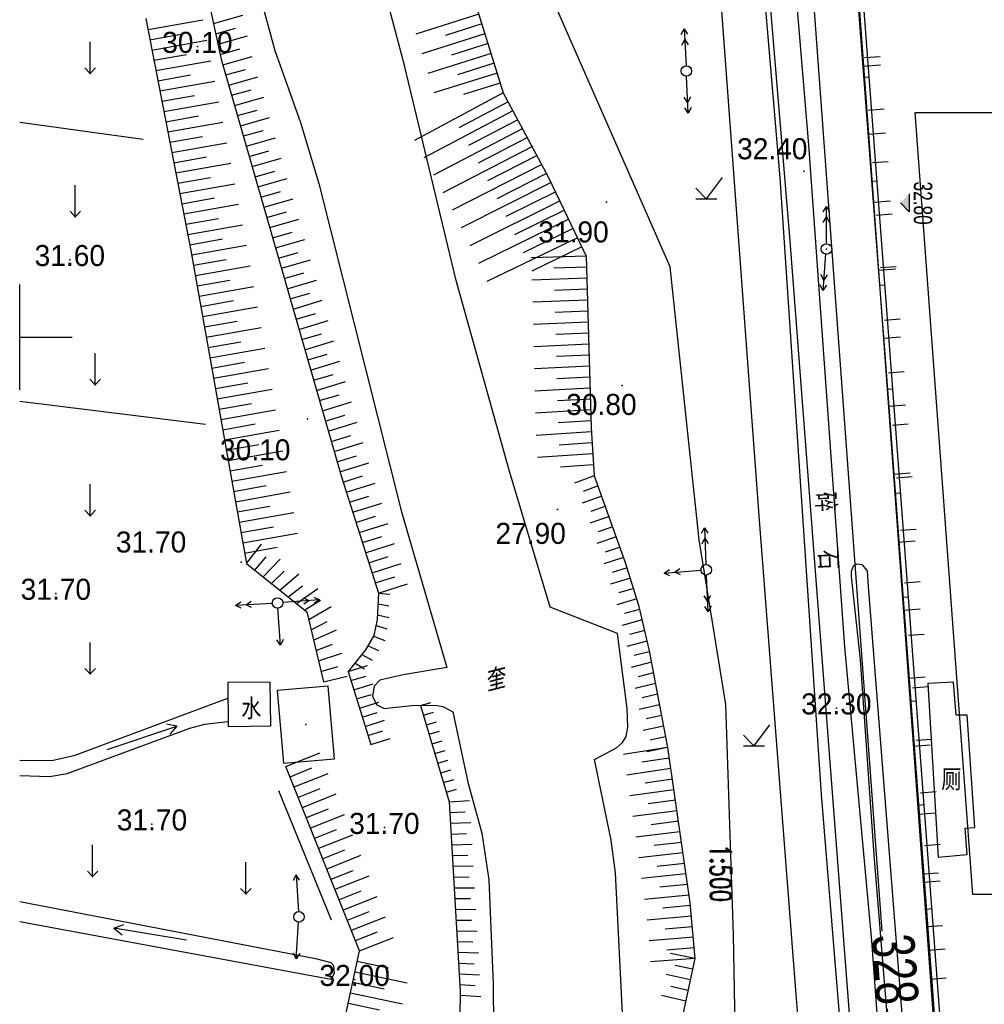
# Model space of a CAD drawing. Header units: millimetres. Extents: x 1371 to 38096, y 232 to 174236.
# Tile 72 of 84: x 19000 to 19092, y 87137 to 87230. Entities that reach past the tile are written whole.
import ezdxf
from ezdxf.enums import TextEntityAlignment as Align

# ---------------------------------------------------------------- set-up
doc = ezdxf.new("R2010")
doc.units = ezdxf.units.MM
doc.header["$LTSCALE"] = 10
for name, color, linetype in [('0提标-尺寸标注-平面 定位图', 3, 'Continuous'), ('dx', 8, 'Continuous'), ('LOCKUP', 7, 'Continuous'), ('厂内中水管', 4, '回用管')]:
    doc.layers.add(name, color=color, linetype=linetype)
doc.styles.add('SMEDI', font='smsim1.shx', dxfattribs={"width": 0.75, "bigfont": 'smfs.shx'})
doc.styles.add('songti', font='txt', dxfattribs={"width": 0.75})
doc.styles.get("Standard").update_dxf_attribs({"font": 'smsim.shx', "bigfont": 'smfs.shx'})
doc.styles.add('tjhzf', font='romand.shx', dxfattribs={"width": 0.8, "height": 2.5, "bigfont": 'tjhzd.shx'})
doc.styles.add('TSSD_Dimension', font='smsim.shx', dxfattribs={"width": 0.7, "bigfont": 'smfs.shx'})
doc.styles.add('宋体', font='smsim1.shx', dxfattribs={"bigfont": 'smfs.shx'})
doc.styles.add('黑体', font='smsim.shx', dxfattribs={"width": 0.75, "bigfont": 'smfs.shx'})
doc.linetypes.add('X19', pattern='A,0,[133,ss.shx,S=0.5,R=0,X=0,Y=0],-10,[133,ss.shx,S=0.5,R=0,X=0,Y=0]', length=10)
doc.linetypes.add('回用管', pattern='A,4,-0.5,["HY",songti,S=0.4,R=0,X=-0.2,Y=-0.2],-0.7', length=5.2)
doc.dimstyles.new('ISO-25', dxfattribs={"dimtxt": 2.5, "dimasz": 2.5, "dimexe": 1.25, "dimexo": 0.625, "dimgap": 0.2, "dimtad": 1, "dimtxsty": 'Standard', "dimcen": 2.5, "dimadec": 0, "dimazin": 0, "dimtfac": 1, "dimtmove": 0, "dimatfit": 3, "dimfxl": 0, "dimarcsym": 0})

# ---------------------------------------------------------------- blocks, each defined once
blk = doc.blocks.new('*U326')
at = {"layer": 'dx', "ltscale": 0.01, "extrusion": (0, 0, -1)}
blk.add_hatch(color=256, dxfattribs=at).paths.add_polyline_path([(-19084.5462050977, 87213.61040171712), (-19084.54620509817, 87211.91334544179), (-19083.69767695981, 87212.76187357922)])
blk = doc.blocks.new('*U325')
at = {"layer": 'dx', "linetype": 'Continuous', "ltscale": 0.5}
for p, q in [((19073.196895, 87209.535944), (19064.578524, 87312.75636)), ((19072.281715, 87215.147111), (19063.962134, 87312.146432)), ((19063.251252, 87280.108106), (19066.940368, 87227.580332)), ((19010.239606, 87267.873628), (19019.154369, 87226.42784)), ((19036.556144, 87225.820729), (19027.825258, 87259.343158)), ((19078.168416, 87257.995711), (19082.991665, 87194.628251)), ((19077.669654, 87257.960443), (19082.49309, 87194.590532)), ((19072.131608, 87251.89075), (19074.972999, 87218.27648)), ((19061.814675, 87206.685882), (19046.395979, 87241.851798)), ((19042.43024, 87234.529104), (19045.952941, 87223.207898)), ((19022.912718, 87232.133381), (19024.255731, 87227.225414)), ((19011.990991, 87230.277905), (19016.275789, 87208.240544)), ((19012.194155, 87229.233004), (19017.400591, 87230.161199)), ((19018.42651, 87229.811743), (19021.213797, 87230.591129)), ((19043.638876, 87230.69926), (19037.640001, 87228.790113)), ((19018.638206, 87228.827541), (19020.513109, 87229.353133)), ((19043.929391, 87229.763229), (19040.452627, 87228.659834)), ((19062.877617, 87228.74656), (19063.149625, 87229.281735)), ((19062.877617, 87228.74656), (19063.149625, 87229.281735)), ((19063.149625, 87229.281735), (19063.476774, 87228.778372)), ((19063.149625, 87229.281735), (19063.335196, 87225.786658)), ((19063.149625, 87229.281735), (19063.47677400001, 87228.778372)), ((19012.383532, 87228.259007), (19015.479004, 87228.810782)), ((19012.57291, 87227.28501), (19017.779397, 87228.212944)), ((19018.849903, 87227.843339), (19021.636466, 87228.626472)), ((19044.219385, 87228.827035), (19038.217511, 87226.927592)), ((19062.930638, 87227.747967), (19063.202645, 87228.283141)), ((19062.930638, 87227.747967), (19063.20264500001, 87228.283141)), ((19063.202645, 87228.283141), (19063.529794, 87227.779779)), ((19063.20264500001, 87228.283141), (19063.529794, 87227.779779)), ((19019.061599, 87226.859137), (19020.935963, 87227.387236)), ((19024.255731, 87227.225414), (19026.699402, 87220.391226)), ((19044.50938, 87227.890842), (19041.030875, 87226.793068)), ((19066.940368, 87227.580332), (19070.27814, 87182.610109)), ((19012.762287, 87226.311013), (19015.857789, 87226.862633)), ((19012.951665, 87225.337016), (19018.158204, 87226.264689)), ((19019.154369, 87226.42784), (19030.571603, 87186.702445)), ((19019.310587, 87225.884293), (19022.088884, 87226.669221)), ((19044.798703, 87226.954441), (19038.793836, 87225.064703)), ((19019.588663, 87224.916748), (19021.458623, 87225.446384)), ((19041.487323, 87205.363475), (19036.556144, 87225.820729)), ((19045.087263, 87226.017805), (19041.607023, 87224.925654)), ((19013.141042, 87224.363019), (19016.236574, 87224.914484)), ((19013.33042, 87223.389022), (19018.53701, 87224.316434)), ((19019.866739, 87223.949204), (19022.64398, 87224.737791)), ((19045.375822, 87225.081168), (19039.367973, 87223.201139)), ((19063.520402, 87221.29051), (19063.381543, 87224.787755)), ((19063.52040199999, 87221.29051), (19063.38154299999, 87224.787755)), ((19080.201581, 87224.696194), (19080.700139, 87224.734142)), ((19080.201581, 87224.696194), (19080.700139, 87224.734142)), ((19020.144815, 87222.981659), (19022.014067, 87223.513759)), ((19045.664382, 87224.144532), (19042.18241, 87223.058005)), ((19013.519797, 87222.415024), (19016.61536, 87222.966334)), ((19020.422891, 87222.014114), (19023.199077, 87222.806361)), ((19045.952941, 87223.207898), (19037.514106, 87218.683986)), ((19045.952941, 87223.207898), (19050.236911, 87215.224834)), ((19063.480728, 87222.289723), (19063.160333, 87222.797411)), ((19063.48072799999, 87222.289723), (19063.160333, 87222.797411)), ((19063.759861, 87222.821216), (19063.480728, 87222.289723)), ((19063.75986099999, 87222.821216), (19063.48072799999, 87222.289723)), ((19013.709175, 87221.441027), (19018.915817, 87222.368179)), ((19020.700967, 87221.04657), (19022.569511, 87221.581134)), ((19046.877751, 87221.508728), (19038.415022, 87217.028559)), ((19046.415346, 87222.358313), (19041.748671, 87219.872204)), ((19063.520402, 87221.29051), (19063.200007, 87221.798199)), ((19063.52040199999, 87221.29051), (19063.200007, 87221.798199)), ((19063.799535, 87221.822003), (19063.520402, 87221.29051)), ((19063.79953499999, 87221.822003), (19063.52040199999, 87221.29051)), ((19013.898552, 87220.46703), (19016.994145, 87221.018185)), ((19020.979043, 87220.079025), (19023.754175, 87220.874932)), ((19047.340156, 87220.659143), (19042.66031, 87218.197203)), ((19000, 87220.423546), (19011.747448, 87218.819317)), ((19014.08793, 87219.493033), (19019.294624, 87220.419924)), ((19021.257119, 87219.11148), (19023.124955, 87219.648509)), ((19026.699402, 87220.391226), (19028.441147, 87214.609662)), ((19047.801331, 87219.808891), (19039.314745, 87215.372486)), ((19014.277307, 87218.519036), (19017.37293, 87219.070035)), ((19021.535196, 87218.143936), (19024.309276, 87218.943503)), ((19048.260817, 87218.957724), (19043.567876, 87216.519993)), ((19014.466685, 87217.545039), (19019.67343, 87218.471669)), ((19048.720303, 87218.106556), (19040.209956, 87213.713967)), ((19074.972999, 87218.27648), (19078.374545, 87170.548522)), ((19014.656062, 87216.571042), (19017.751715, 87217.121886)), ((19021.813272, 87217.176391), (19023.680399, 87217.715883)), ((19022.091348, 87216.208846), (19024.864378, 87217.012075)), ((19049.175281, 87217.252976), (19044.469365, 87214.839519)), ((19014.84544, 87215.597044), (19020.052237, 87216.523414)), ((19049.628844, 87216.398638), (19041.095101, 87212.050062)), ((19015.034817, 87214.623047), (19018.130501, 87215.173737)), ((19022.369424, 87215.241302), (19024.235843, 87215.783258)), ((19022.6475, 87214.273757), (19025.419481, 87215.080647)), ((19050.073496, 87215.539638), (19045.354886, 87213.150603)), ((19050.236911, 87215.224834), (19053.837081, 87207.69038)), ((19076.208425, 87156.513239), (19072.281715, 87215.147111)), ((19015.224195, 87213.64905), (19020.431043, 87214.575159)), ((19028.441147, 87214.609662), (19036.286108, 87183.373723)), ((19050.511173, 87214.677079), (19041.955028, 87210.37303)), ((19080.953742, 87214.814366), (19081.452299, 87214.852314)), ((19080.95374200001, 87214.814366), (19081.45229899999, 87214.852314)), ((19015.413573, 87212.675053), (19018.509286, 87213.225587)), ((19022.925576, 87213.306212), (19024.791287, 87213.850633)), ((19023.203652, 87212.338667), (19025.974587, 87213.14922)), ((19050.941229, 87213.810678), (19046.21045, 87211.44633)), ((19015.60295, 87211.701056), (19020.80985, 87212.626904)), ((19051.36171, 87212.939582), (19042.783858, 87208.680402)), ((19015.792328, 87210.727059), (19018.888071, 87211.277438)), ((19023.481728, 87211.371123), (19025.346731, 87211.918008)), ((19023.759805, 87210.403578), (19026.529694, 87211.217793)), ((19052.193288, 87211.192904), (19043.594152, 87206.978796)), ((19051.779607, 87212.06725), (19047.036943, 87209.727727)), ((19015.981705, 87209.753062), (19021.188656, 87210.678649)), ((19052.606751, 87210.318455), (19047.852326, 87208.003817)), ((19016.171083, 87208.779065), (19019.266856, 87209.329289)), ((19024.037881, 87209.436033), (19025.902175, 87209.985383)), ((19053.016862, 87209.442429), (19044.396575, 87205.273454)), ((19081.107638, 87106.224356), (19073.196895, 87209.535944)), ((19016.353077, 87207.803697), (19021.559274, 87208.728874)), ((19024.315957, 87208.468489), (19027.084802, 87209.286366)), ((19053.426972, 87208.566402), (19048.660864, 87206.276685)), ((19016.275789, 87208.240544), (19021.539013, 87178.491832)), ((19024.594033, 87207.500944), (19026.457619, 87208.052758)), ((19053.837081, 87207.69038), (19048.612857, 87207.519094)), ((19053.837081, 87207.69038), (19054.298421, 87191.403741)), ((19016.525942, 87206.826634), (19019.621341, 87207.376628)), ((19016.698807, 87205.849571), (19021.905049, 87206.774487)), ((19024.872109, 87206.533399), (19027.639913, 87207.354941)), ((19053.872593, 87206.646148), (19050.760948, 87206.538365)), ((19064.56045, 87180.712137), (19061.814675, 87206.685882)), ((19025.150185, 87205.565855), (19027.013063, 87206.120133)), ((19053.907802, 87205.601905), (19048.684223, 87205.411296)), ((19000, 87195), (19000, 87205)), ((19016.871671, 87204.872508), (19019.967098, 87205.422346)), ((19017.044536, 87203.895445), (19022.250825, 87204.820099)), ((19025.428261, 87204.59831), (19028.195025, 87205.423515)), ((19046.529472, 87187.362419), (19041.487323, 87205.363475)), ((19081.705902, 87204.932539), (19082.20446, 87204.970487)), ((19081.705902, 87204.932539), (19082.20446, 87204.970487)), ((19025.706337, 87203.630765), (19027.568508, 87204.187508)), ((19053.942425, 87204.557643), (19050.831134, 87204.43835)), ((19017.217401, 87202.918382), (19020.312855, 87203.468065)), ((19017.390265, 87201.941319), (19022.596601, 87202.865711)), ((19025.984414, 87202.663221), (19028.750138, 87203.492091)), ((19053.975927, 87203.513344), (19048.752819, 87203.303407)), ((19026.26249, 87201.695676), (19028.123952, 87202.254882)), ((19054.007875, 87202.468997), (19050.896833, 87202.33819)), ((19017.56313, 87200.964256), (19020.658612, 87201.513783)), ((19017.735995, 87199.987193), (19022.942376, 87200.911324)), ((19026.540566, 87200.728131), (19029.305254, 87201.560667)), ((19054.03792, 87201.424593), (19048.814978, 87201.195318)), ((19000, 87200), (19005, 87200)), ((19026.818642, 87199.760587), (19028.679396, 87200.322257)), ((19054.065647, 87200.380125), (19050.954783, 87200.237803)), ((19017.908859, 87199.01013), (19021.004369, 87199.559501)), ((19027.096718, 87198.793042), (19029.860371, 87199.629243)), ((19054.091947, 87199.335621), (19048.869166, 87199.087006)), ((19018.081724, 87198.033067), (19023.288152, 87198.956936)), ((19027.374794, 87197.825497), (19029.23484, 87198.389632)), ((19054.117777, 87198.291104), (19051.007017, 87198.137265)), ((19018.254589, 87197.056004), (19021.350126, 87197.60522)), ((19027.65287, 87196.857953), (19030.415489, 87197.69782)), ((19054.142866, 87197.246569), (19048.920238, 87196.978615)), ((19018.427453, 87196.078941), (19023.633927, 87197.002548)), ((19027.930947, 87195.890408), (19029.790284, 87196.457007)), ((19018.600318, 87195.101878), (19021.695882, 87195.650938)), ((19028.209023, 87194.922863), (19030.97061, 87195.766397)), ((19054.167995, 87196.202035), (19051.057467, 87196.036682)), ((19018.773183, 87194.124815), (19023.979703, 87195.048161)), ((19028.487099, 87193.955318), (19030.345728, 87194.524382)), ((19054.193571, 87195.157513), (19048.971234, 87194.870222)), ((19082.458063, 87195.050711), (19082.956621, 87195.088659)), ((19082.45806299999, 87195.050711), (19082.956621, 87195.088659)), ((19082.49309, 87194.590532), (19089.146193, 87106.108108)), ((19082.991665, 87194.628251), (19089.644818, 87106.14517)), ((19000, 87193.922705), (19017.643517, 87191.709231)), ((19018.946047, 87193.147752), (19022.041639, 87193.696657)), ((19028.765175, 87192.987774), (19031.525731, 87193.834975)), ((19054.219147, 87194.11299), (19051.10897, 87193.936126)), ((19019.118912, 87192.170689), (19024.325479, 87193.093773)), ((19029.043251, 87192.020229), (19030.901172, 87192.591757)), ((19054.247595, 87193.068541), (19049.025913, 87192.761923)), ((19019.291777, 87191.193626), (19022.387396, 87191.742375)), ((19029.321327, 87191.052684), (19032.080855, 87191.903554)), ((19054.278542, 87192.024168), (19051.169067, 87191.835804)), ((19019.464641, 87190.216563), (19024.671254, 87191.139386)), ((19029.599403, 87190.08514), (19031.456616, 87190.659132)), ((19054.315899, 87190.98001), (19049.096535, 87190.654131)), ((19054.298421, 87191.403741), (19054.591945, 87186.810179)), ((19019.637506, 87189.2395), (19022.733153, 87189.788094)), ((19029.877479, 87189.117595), (19032.63598, 87189.972133)), ((19054.365572, 87189.936369), (19051.257625, 87189.736544)), ((19019.810371, 87188.262437), (19025.01703, 87189.184998)), ((19054.429575, 87188.893508), (19049.213204, 87188.548432)), ((19019.983235, 87187.285374), (19023.07891, 87187.833812)), ((19030.155556, 87188.15005), (19032.01206, 87188.726507)), ((19030.433632, 87187.182506), (19033.191107, 87188.040713)), ((19054.507307, 87187.851572), (19051.400952, 87187.64031)), ((19020.1561, 87186.308311), (19025.362806, 87187.23061)), ((19050.416448, 87174.333168), (19046.529472, 87187.362419)), ((19030.571603, 87186.702445), (19034.100673, 87175.67216)), ((19030.726166, 87186.219351), (19032.581539, 87186.798143)), ((19031.032938, 87185.260518), (19033.788472, 87186.122114)), ((19054.591945, 87186.810179), (19052.738385, 87186.119637)), ((19054.591945, 87186.810179), (19057.523336, 87178.672227)), ((19020.328965, 87185.331248), (19023.424667, 87185.879531)), ((19020.501829, 87184.354185), (19025.708581, 87185.276223)), ((19054.96186, 87185.847181), (19053.563216, 87185.335933)), ((19083.201565, 87185.168228), (19083.700157, 87185.205717)), ((19083.20156499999, 87185.168228), (19083.700157, 87185.205717)), ((19031.339711, 87184.301686), (19033.194303, 87184.88292)), ((19031.646483, 87183.342853), (19034.400848, 87184.208074)), ((19055.328794, 87184.883047), (19053.466288, 87184.215255)), ((19020.674694, 87183.377122), (19023.770424, 87183.925249)), ((19020.847559, 87182.400059), (19026.054357, 87183.321835)), ((19036.286108, 87183.373723), (19040.595867, 87168.591004)), ((19055.689711, 87183.916653), (19054.284622, 87183.422637)), ((19031.953256, 87182.384021), (19033.807066, 87182.967697)), ((19032.260028, 87181.425188), (19035.013227, 87182.294035)), ((19056.039739, 87182.94627), (19054.1689, 87182.301456)), ((19070.27814, 87182.610109), (19073.791858, 87137.111046)), ((19021.020423, 87181.422996), (19024.116181, 87181.970968)), ((19021.193288, 87180.445933), (19026.400132, 87181.367447)), ((19056.379674, 87181.972289), (19054.968556, 87181.495655)), ((19064.806021, 87181.34964), (19065.085154, 87181.881133)), ((19064.80602099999, 87181.34964), (19065.085154, 87181.881133)), ((19065.085154, 87181.881133), (19065.405548, 87181.373444)), ((19065.085154, 87181.881133), (19065.224012, 87178.383888)), ((19065.085154, 87181.881133), (19065.40554800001, 87181.373444)), ((19065.085154, 87181.881133), (19065.224012, 87178.383888)), ((19032.5668, 87180.466356), (19034.41983, 87181.052474)), ((19032.873573, 87179.507523), (19035.625607, 87180.379996)), ((19056.717423, 87180.997543), (19054.838618, 87180.375839)), ((19067.095012, 87165.077953), (19064.56045, 87180.712137)), ((19064.845694, 87180.350427), (19065.124828, 87180.88192)), ((19064.845694, 87180.350427), (19065.124828, 87180.88192)), ((19065.124828, 87180.88192), (19065.445222, 87180.374232)), ((19065.124828, 87180.88192), (19065.44522200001, 87180.374232)), ((19021.366153, 87179.46887), (19024.461937, 87180.016686)), ((19021.539013, 87178.491832), (19022.990497, 87180.308738)), ((19057.055225, 87180.022816), (19055.638202, 87179.563608)), ((19021.539013, 87178.491832), (19027.292662, 87173.895375)), ((19022.3318, 87177.858493), (19023.433777, 87179.106343)), ((19023.124587, 87177.225153), (19024.758918, 87178.902185)), ((19033.180345, 87178.548691), (19035.032593, 87179.137251)), ((19033.487118, 87177.589858), (19036.237989, 87178.465958)), ((19057.393058, 87179.0481), (19055.506368, 87178.449538)), ((19057.523336, 87178.672227), (19058.808345, 87174.516711)), ((19079.232599, 87178.255066), (19079.581157, 87178.442661)), ((19079.581157, 87178.442661), (19080.031426, 87178.385342)), ((19023.917375, 87176.591814), (19025.147659, 87177.737161)), ((19057.72659, 87178.071911), (19056.30369, 87177.630137)), ((19061.255866, 87177.57446), (19061.751067, 87177.913836)), ((19061.255866, 87177.57446), (19064.745351, 87177.845554)), ((19061.255866, 87177.57446), (19064.745351, 87177.845554)), ((19061.79754, 87177.315638), (19061.255866, 87177.57446)), ((19062.252862, 87177.651916), (19062.748063, 87177.991291)), ((19062.794536, 87177.393094), (19062.252862, 87177.651916)), ((19079.038419, 87177.759791), (19079.232599, 87178.255066)), ((19079.053978, 87177.230374), (19079.038419, 87177.759791)), ((19080.031426, 87178.385342), (19080.545244, 87177.785586)), ((19080.545244, 87177.785586), (19080.647422, 87176.28594)), ((19024.710162, 87175.958475), (19026.535305, 87177.501137)), ((19033.79389, 87176.631026), (19035.645356, 87177.222028)), ((19058.050617, 87177.092574), (19056.155195, 87176.516887)), ((19065.423714, 87173.888328), (19065.266332, 87177.384788)), ((19065.423714, 87173.888328), (19065.266332, 87177.384788)), ((19079.907048, 87169.322523), (19079.053978, 87177.230374)), ((19025.502949, 87175.325135), (19026.861542, 87176.36798)), ((19026.295736, 87174.691796), (19028.320828, 87176.103197)), ((19034.100673, 87175.67216), (19033.972248, 87173.153991)), ((19034.100662, 87175.672193), (19036.850372, 87176.551921)), ((19034.100673, 87175.67216), (19035.171844, 87175.554765)), ((19058.357479, 87176.107701), (19056.928021, 87175.683153)), ((19080.647422, 87176.28594), (19085.501774, 87114.537154)), ((19028.492996, 87175.029148), (19025.003511, 87174.758053)), ((19026.954326, 87175.210514), (19027.496, 87174.951692)), ((19027.496, 87174.951692), (19027.000799, 87174.612317)), ((19027.088523, 87174.058457), (19028.575425, 87174.998799)), ((19027.951322, 87175.28797), (19028.492996, 87175.029148)), ((19028.492996, 87175.029148), (19027.997795, 87174.689772)), ((19058.642622, 87175.11629), (19056.738867, 87174.563633)), ((19065.378748, 87174.887316), (19065.055669, 87175.393301)), ((19065.378748, 87174.887316), (19065.055669, 87175.393301)), ((19065.655062, 87175.42028), (19065.378748, 87174.887316)), ((19065.655062, 87175.42028), (19065.378748, 87174.887316)), ((19083.944643, 87175.285713), (19084.443236, 87175.323203)), ((19083.94464299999, 87175.285713), (19084.443236, 87175.323203)), ((19024.777159, 87170.728594), (19024.539031, 87174.220484)), ((19027.292662, 87173.895375), (19028.859673, 87167.235574)), ((19027.465226, 87173.161978), (19029.608401, 87174.38666)), ((19034.062139, 87174.635592), (19035.092103, 87174.454378)), ((19056.812584, 87171.823292), (19050.416448, 87174.333168)), ((19058.910016, 87174.119968), (19057.475012, 87173.712974)), ((19058.808345, 87174.516711), (19059.815973, 87170.172291)), ((19065.423714, 87173.888328), (19065.100635, 87174.394312)), ((19065.423714, 87173.888328), (19065.10063500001, 87174.394312)), ((19065.700028, 87174.421292), (19065.423714, 87173.888328)), ((19065.700028, 87174.421292), (19065.423714, 87173.888328)), ((19027.697634, 87172.174245), (19029.222149, 87172.954727)), ((19033.972248, 87173.153991), (19033.65885, 87171.640762)), ((19034.001934, 87173.600253), (19035.082235, 87173.337887)), ((19059.161854, 87173.119663), (19057.24954, 87172.590036)), ((19027.930041, 87171.186511), (19030.106107, 87172.174282)), ((19033.886721, 87172.570184), (19034.905493, 87172.253339)), ((19059.401591, 87172.116304), (19057.961389, 87171.726972)), ((19024.777159, 87170.728594), (19024.442475, 87171.226978)), ((19025.041085, 87171.2678), (19024.777159, 87170.728594)), ((19033.65885, 87171.640762), (19032.862152, 87170.272993)), ((19033.625399, 87171.569969), (19034.697264, 87171.160747)), ((19057.735079, 87164.704113), (19056.812584, 87171.823292)), ((19059.616639, 87171.107429), (19057.697549, 87170.601349)), ((19028.162449, 87170.198778), (19029.724578, 87170.819401)), ((19032.862152, 87170.272993), (19031.210394, 87168.212924)), ((19033.123316, 87170.664978), (19034.094035, 87170.222267)), ((19059.826752, 87170.097451), (19058.381834, 87169.725916)), ((19059.815973, 87170.172291), (19061.554215, 87160.97532)), ((19078.374545, 87170.548522), (19080.944403, 87142.620917)), ((19028.394857, 87169.211045), (19030.610537, 87169.968826)), ((19032.51516, 87169.82549), (19033.495445, 87169.301156)), ((19060.031188, 87169.086337), (19058.106943, 87168.604193)), ((19081.191384, 87150.795721), (19079.907048, 87169.322523)), ((19028.627264, 87168.223312), (19030.227008, 87168.684075)), ((19031.210394, 87168.212924), (19033.069488, 87168.788982)), ((19031.210394, 87168.212924), (19033.365036, 87161.259308)), ((19031.869763, 87169.013668), (19032.758437, 87168.462377)), ((19040.595867, 87168.591004), (19036.453766, 87167.909985)), ((19023.809029, 87167.208041), (19019.773702, 87167.161119)), ((19023.857519, 87163.037923), (19023.809029, 87167.208041)), ((19028.859672, 87167.235578), (19031.123355, 87167.768208)), ((19031.479724, 87167.343722), (19032.886869, 87167.779739)), ((19034.222011, 87167.375862), (19033.68475, 87166.812254)), ((19036.453766, 87167.909985), (19034.222011, 87167.375862)), ((19060.225946, 87168.073286), (19058.777106, 87167.719728)), ((19088.73007, 87167.213055), (19086.303339, 87167.08393)), ((19088.992419, 87164.064864), (19088.73007, 87167.213055)), ((19019.773702, 87167.161119), (19019.822192, 87162.991001)), ((19029.325921, 87166.831621), (19024.460826, 87166.406891)), ((19024.460826, 87166.406891), (19025.063699, 87159.501257)), ((19029.928794, 87159.925987), (19029.325921, 87166.831621)), ((19031.749054, 87166.47452), (19033.608149, 87167.050578)), ((19033.68475, 87166.812254), (19033.534854, 87165.825081)), ((19060.420705, 87167.060235), (19058.492534, 87166.602277)), ((19086.303339, 87167.08393), (19087.287149, 87150.557303)), ((19005.26196, 87160.24922), (19019.770619, 87165.676316)), ((19032.018385, 87165.605318), (19033.42553, 87166.041335)), ((19033.534854, 87165.825081), (19033.951391, 87165.030418)), ((19060.615463, 87166.047184), (19059.163199, 87165.711703)), ((19084.687722, 87165.403198), (19085.186314, 87165.440688)), ((19084.687722, 87165.403198), (19085.186314, 87165.440688)), ((19032.287715, 87164.736116), (19034.146809, 87165.312174)), ((19033.951391, 87165.030418), (19034.637812, 87164.7063)), ((19034.637812, 87164.7063), (19037.245207, 87164.977977)), ((19037.245207, 87164.977977), (19039.527168, 87165.010052)), ((19038.105102, 87164.991021), (19039.068427, 87165.277157)), ((19038.105102, 87164.991021), (19040.827858, 87155.824406)), ((19039.527168, 87165.010052), (19040.203318, 87164.870986)), ((19040.203318, 87164.870986), (19041.158772, 87164.374866)), ((19057.797546, 87162.920465), (19057.735079, 87164.704113)), ((19060.804179, 87165.032995), (19058.871885, 87164.599161)), ((19067.834259, 87143.21738), (19067.095012, 87165.077953)), ((19032.557045, 87163.866914), (19033.96419, 87164.302931)), ((19032.826375, 87162.997712), (19034.68547, 87163.57377)), ((19038.377378, 87164.074359), (19039.338344, 87164.359795)), ((19041.158772, 87164.374866), (19042.575462, 87157.697507)), ((19060.991688, 87164.018577), (19059.536074, 87163.701185)), ((19090.041816, 87164.064864), (19088.992419, 87164.064864)), ((19090.763276, 87153.377558), (19090.041816, 87164.064864)), ((19004.510608, 87158.526214), (19016.180744, 87162.836913)), ((19008.300729, 87160.803001), (19014.941512, 87163.016595)), ((19014.941512, 87163.016595), (19013.958044, 87163.215819)), ((19014.941512, 87163.016595), (19014.274272, 87162.267135)), ((19016.180744, 87162.836913), (19017.581037, 87163.200303)), ((19017.581037, 87163.200303), (19019.770619, 87163.45009)), ((19019.822192, 87162.991001), (19023.857519, 87163.037923)), ((19033.095706, 87162.12851), (19034.502851, 87162.564527)), ((19038.649653, 87163.157698), (19039.612979, 87163.443834)), ((19057.622221, 87162.02585), (19057.797546, 87162.920465)), ((19061.179197, 87163.004159), (19059.243085, 87162.594497)), ((19033.365036, 87161.259308), (19035.22413, 87161.835366)), ((19038.921929, 87162.241036), (19039.882895, 87162.526471)), ((19039.194205, 87161.324374), (19040.15753, 87161.610511)), ((19057.278702, 87161.46766), (19057.622221, 87162.02585)), ((19061.366705, 87161.989742), (19059.907868, 87161.690464)), ((19039.46648, 87160.407713), (19040.427446, 87160.693148)), ((19054.626563, 87159.839829), (19056.70949, 87160.947507)), ((19056.70949, 87160.947507), (19057.278702, 87161.46766)), ((19061.554215, 87160.97532), (19057.380679, 87160.321286)), ((19061.554214, 87160.975324), (19059.614138, 87160.589791)), ((19061.554215, 87160.97532), (19063.677684, 87146.236849)), ((19000, 87159.798693), (19003.060761, 87159.741918)), ((19003.060761, 87159.741918), (19005.26196, 87160.24922)), ((19025.063699, 87159.501257), (19029.928794, 87159.925987)), ((19025.308145, 87159.182472), (19028.524278, 87160.473897)), ((19039.738756, 87159.491051), (19040.702081, 87159.777187)), ((19056.214899, 87152.180905), (19054.626563, 87159.839829)), ((19061.715852, 87159.977329), (19059.133386, 87159.583529)), ((19032.295845, 87141.665139), (19025.308145, 87159.182473)), ((19025.699165, 87158.210408), (19027.771531, 87159.041666)), ((19040.011031, 87158.57439), (19040.971997, 87158.859825)), ((19061.875561, 87158.979028), (19057.696447, 87158.359369)), ((19000, 87158.340238), (19002.843394, 87158.218755)), ((19002.843394, 87158.218755), (19004.510608, 87158.526214)), ((19026.090185, 87157.238343), (19029.307279, 87158.527385)), ((19040.283307, 87157.657728), (19041.246633, 87157.943864)), ((19062.031723, 87157.980169), (19059.445965, 87157.607649)), ((19026.481204, 87156.266279), (19028.554189, 87157.096001)), ((19040.555583, 87156.741066), (19041.516549, 87157.026502)), ((19042.575462, 87157.697507), (19043.922563, 87152.835497)), ((19062.182535, 87156.980488), (19057.998343, 87156.39528)), ((19026.872224, 87155.294215), (19030.090279, 87156.580873)), ((19062.328438, 87155.980077), (19059.739673, 87155.62888)), ((19082.898365, 87074.817257), (19076.208425, 87156.513239)), ((19027.263173, 87154.322122), (19029.336776, 87155.150308)), ((19040.827858, 87155.824406), (19042.734001, 87155.93993)), ((19040.827858, 87155.824406), (19041.872494, 87137.806819)), ((19085.4308, 87155.520683), (19085.929393, 87155.558173)), ((19085.4308, 87155.520683), (19085.92939299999, 87155.558173)), ((19027.653881, 87153.349933), (19030.872896, 87154.634206)), ((19040.891112, 87154.803271), (19042.34389, 87154.881294)), ((19062.471074, 87154.979194), (19058.282055, 87154.428475)), ((19028.044589, 87152.377743), (19030.11881, 87153.204393)), ((19040.954304, 87153.782133), (19042.862169, 87153.871442)), ((19062.612151, 87153.97809), (19060.020412, 87153.64822)), ((19089.845054, 87153.31197), (19090.763276, 87153.377558)), ((19090.041816, 87150.819652), (19089.845054, 87153.31197)), ((19028.435297, 87151.405554), (19031.655274, 87152.687443)), ((19041.016775, 87152.76095), (19042.470773, 87152.818996)), ((19043.922563, 87152.835497), (19044.596963, 87148.423553)), ((19062.752307, 87152.976856), (19058.558256, 87152.460598)), ((19041.078557, 87151.739725), (19042.98822, 87151.802817)), ((19056.626151, 87149.083443), (19056.214899, 87152.180905)), ((19062.891794, 87151.975529), (19060.297005, 87151.666974)), ((19028.825429, 87150.433133), (19030.900266, 87151.258245)), ((19029.215427, 87149.460659), (19032.436359, 87150.740162)), ((19041.139319, 87150.718439), (19042.594398, 87150.756502)), ((19063.03105, 87150.97417), (19058.831874, 87150.492363)), ((19083.69275, 87120.487933), (19081.191384, 87150.795721)), ((19087.287149, 87150.557303), (19090.041816, 87150.819652)), ((19041.198803, 87149.697078), (19043.110256, 87149.73394)), ((19063.169828, 87149.972744), (19060.572013, 87149.685509)), ((19026.266723, 87148.885701), (19026.002797, 87148.346495)), ((19026.601407, 87148.387317), (19026.266723, 87148.885701)), ((19026.266723, 87148.885701), (19026.504851, 87145.393811)), ((19029.604551, 87148.487834), (19031.679999, 87149.311407)), ((19029.992655, 87147.514602), (19033.214524, 87148.791713)), ((19041.257666, 87148.675681), (19042.713925, 87148.693765)), ((19057.445961, 87132.351017), (19056.626151, 87149.083443)), ((19063.307988, 87148.971233), (19059.103711, 87148.523886)), ((19041.316466, 87147.65428), (19043.230423, 87147.664924)), ((19044.596963, 87148.423553), (19045.002939, 87138.491747)), ((19063.445641, 87147.969652), (19060.844971, 87147.70376)), ((19030.379062, 87146.540696), (19032.455114, 87147.362727)), ((19030.763724, 87145.566098), (19033.986532, 87146.840815)), ((19041.375245, 87146.632878), (19042.83296, 87146.631)), ((19063.580236, 87146.967656), (19059.371253, 87146.554827)), ((19000, 87146.341065), (19028.109505, 87140.942083)), ((19063.711494, 87145.965224), (19061.108391, 87145.720729)), ((19063.677684, 87146.236849), (19064.153649, 87140.931236)), ((19031.147478, 87144.591143), (19033.224135, 87145.411633)), ((19031.530766, 87143.616004), (19034.754508, 87144.888327)), ((19041.433999, 87145.611474), (19043.351008, 87145.59589)), ((19063.835196, 87144.961842), (19059.623841, 87144.583809)), ((19086.173879, 87145.638168), (19086.672471, 87145.675658)), ((19086.17387900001, 87145.638168), (19086.67247099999, 87145.675658)), ((19029.562065, 87138.941815), (19000, 87144.434766)), ((19008.949752, 87143.813636), (19009.890115, 87144.163806)), ((19015.85451, 87142.662843), (19008.949752, 87143.813636)), ((19008.949752, 87143.813636), (19009.725716, 87143.177412)), ((19026.282082, 87140.903221), (19026.506771, 87144.396001)), ((19041.492742, 87144.59007), (19042.952022, 87144.568236)), ((19063.942552, 87143.956589), (19061.33844, 87143.73365)), ((19031.913305, 87142.640572), (19033.990567, 87143.45952)), ((19032.295845, 87141.665139), (19035.520526, 87142.935069)), ((19041.551473, 87143.568665), (19043.471879, 87143.526826)), ((19064.029717, 87142.949388), (19059.817594, 87142.606266)), ((19068.15108, 87126.424822), (19067.834259, 87143.21738)), ((19041.610204, 87142.54726), (19043.071064, 87142.505471)), ((19064.097132, 87141.940654), (19061.49255, 87141.739278)), ((19080.944403, 87142.620917), (19083.157758, 87112.955848)), ((19023.003443, 87098.293571), (19032.295845, 87141.665139)), ((19026.282082, 87140.903221), (19026.016083, 87141.441407)), ((19026.614846, 87141.402889), (19026.282082, 87140.903221)), ((19041.668343, 87141.525821), (19043.592141, 87141.457679)), ((19064.153649, 87140.931236), (19061.846784, 87141.425137)), ((19028.109505, 87140.942083), (19029.562065, 87140.555022)), ((19029.562065, 87140.555022), (19029.829252, 87140.256395)), ((19029.829252, 87140.256395), (19029.884707, 87139.506437)), ((19032.084687, 87140.67006), (19035.045353, 87140.041171)), ((19041.726415, 87140.504379), (19043.18876, 87140.442629)), ((19064.153649, 87140.931239), (19059.940441, 87140.622953)), ((19063.942928, 87139.918125), (19062.301986, 87140.276583)), ((19064.153649, 87140.931236), (19062.697207, 87134.103738)), ((19029.884707, 87139.506437), (19029.562065, 87138.941815)), ((19031.873529, 87139.674978), (19036.81688, 87138.625902)), ((19041.783341, 87139.482873), (19043.709895, 87139.388364)), ((19063.732207, 87138.905015), (19061.429213, 87139.418122)), ((19031.66237, 87138.679895), (19034.62327, 87138.052113)), ((19041.838495, 87138.461269), (19043.301701, 87138.379523)), ((19045.002939, 87138.491747), (19045.109238, 87124.247002)), ((19063.520504, 87137.89211), (19061.882403, 87138.264224)), ((19031.451211, 87137.684813), (19036.394953, 87136.637585)), ((19041.872494, 87137.806819), (19041.825494, 87135.398079)), ((19041.88849, 87137.439405), (19043.815459, 87137.318453)), ((19063.306619, 87136.879662), (19061.00752, 87137.411975)), ((19031.240053, 87136.68973), (19034.201187, 87136.063054)), ((19073.791858, 87137.111046), (19076.778286, 87103.737013))]:
    blk.add_line(p, q, dxfattribs=at)
at = {"layer": 'dx', "ltscale": 0.5}
for p, q in [((19074.46399145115, 87303.92148626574), (19098.47333945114, 86976.38896526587)), ((19080.29185735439, 87226.56866558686), (19081.7875243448, 87226.68259650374)), ((19080.6721290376, 87221.57651929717), (19082.16779602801, 87221.69045021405)), ((19081.05240072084, 87216.58437300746), (19082.54806771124, 87216.69830392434)), ((19081.43267240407, 87211.59222671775), (19082.92833939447, 87211.70615763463)), ((19081.81294408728, 87206.60008042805), (19083.30861107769, 87206.71401134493)), ((19082.19321577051, 87201.60793413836), (19083.68888276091, 87201.72186505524)), ((19082.57348745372, 87196.61578784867), (19084.06915444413, 87196.72971876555)), ((19082.95375913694, 87191.62364155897), (19084.44942612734, 87191.73757247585)), ((19083.33403082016, 87186.63149526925), (19084.82969781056, 87186.74542618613)), ((19083.71430250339, 87181.63934897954), (19085.20996949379, 87181.75327989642)), ((19084.09457418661, 87176.64720268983), (19085.59024117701, 87176.7611336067)), ((19084.47484586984, 87171.65505640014), (19085.97051286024, 87171.76898731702)), ((19088.73007, 87167.213055), (19086.303339, 87167.08393)), ((19088.992419, 87164.064864), (19088.73007, 87167.213055)), ((19084.85511755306, 87166.66291011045), (19086.35078454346, 87166.77684102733)), ((19086.303339, 87167.08393), (19087.28714900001, 87150.557303)), ((19090.04181600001, 87164.064864), (19088.992419, 87164.064864)), ((19090.76327600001, 87153.377558), (19090.04181600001, 87164.064864)), ((19085.23538923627, 87161.67076382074), (19086.73105622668, 87161.78469473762)), ((19085.6156609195, 87156.67861753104), (19087.1113279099, 87156.79254844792)), ((19089.845054, 87153.31197), (19090.76327600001, 87153.377558)), ((19090.04181600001, 87150.819652), (19089.845054, 87153.31197)), ((19085.99593260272, 87151.68647124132), (19087.49159959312, 87151.8004021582)), ((19087.28714900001, 87150.557303), (19090.04181600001, 87150.819652)), ((19085.82257626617, 87148.96909357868), (19087.31856236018, 87149.07875490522)), ((19086.18859717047, 87143.97588220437), (19087.68458326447, 87144.0855435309)), ((19086.55461807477, 87138.98267083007), (19088.05060416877, 87139.09233215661))]:
    blk.add_line(p, q, dxfattribs=at)
at = {"layer": 'dx', "ltscale": 0.5, "extrusion": (0, 0, -1)}
for p, q in [((19084.5462050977, 87213.61040171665), (19084.5462050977, 87211.91334544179)), ((19084.5462050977, 87211.91334544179), (19083.69767696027, 87212.76187357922))]:
    blk.add_line(p, q, dxfattribs=at)
at = {"layer": 'dx', "linetype": 'X19', "ltscale": 0.5}
blk.add_line((19029.622187, 87144.589492), (19024.630028, 87156.881868), dxfattribs=at)
at = {"layer": 'dx', "linetype": 'Continuous', "flags": 128}
for points in [[(19006.695348, 87225.055754), (19006.695348, 87228.055754)], [(19006.195348, 87225.575754), (19006.695348, 87225.055754), (19007.195348, 87225.575754)], [(19066.751133, 87215.151939), (19065.251133, 87213.151939)], [(19005.286339, 87211.435364), (19005.286339, 87214.435364)], [(19064.251133, 87214.151939), (19065.251133, 87213.151939)], [(19064.251133, 87213.151939), (19066.251133, 87213.151939)], [(19076.37490781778, 87211.90338598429), (19076.67490779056, 87212.423386), (19076.97490781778, 87211.9033860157)], [(19076.37490781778, 87211.90338598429), (19076.67490779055, 87212.423386), (19076.97490781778, 87211.9033860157)], [(19076.67490797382, 87208.923386), (19076.67490779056, 87212.423386)], [(19076.67490797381, 87208.923386), (19076.67490779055, 87212.423386)], [(19004.786339, 87211.95536400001), (19005.286339, 87211.435364), (19005.786339, 87211.95536400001)], [(19076.37490787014, 87210.90338598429), (19076.67490784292, 87211.423386), (19076.97490787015, 87210.9033860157)], [(19076.37490787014, 87210.90338598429), (19076.67490784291, 87211.423386), (19076.97490787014, 87210.9033860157)], [(19076.57564739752, 87207.91657342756), (19076.34283018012, 87204.42432542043)], [(19076.57564739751, 87207.91657342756), (19076.34283018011, 87204.42432542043)], [(19076.74327491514, 87205.92100307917), (19076.40934938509, 87205.42211056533), (19076.1446038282, 87205.96091460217)], [(19076.74327491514, 87205.92100307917), (19076.40934938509, 87205.42211056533), (19076.1446038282, 87205.96091460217)], [(19076.67675571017, 87204.92321793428), (19076.34283018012, 87204.42432542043), (19076.07808462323, 87204.96312945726)], [(19076.67675571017, 87204.92321793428), (19076.34283018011, 87204.42432542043), (19076.07808462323, 87204.96312945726)], [(19007.165017, 87195.466597), (19007.165017, 87198.466597)], [(19006.665017, 87195.98659700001), (19007.165017, 87195.466597), (19007.665017, 87195.98659700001)], [(19006.695348, 87183.013042), (19006.695348, 87186.013042)], [(19006.195348, 87183.53304200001), (19006.695348, 87183.013042), (19007.195348, 87183.53304200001)], [(19021.04681094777, 87174.2281645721), (19020.51108123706, 87174.49907724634), (19021.01377378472, 87174.82725433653)], [(19022.04529388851, 87174.28322651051), (19021.5095641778, 87174.55413918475), (19022.01225672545, 87174.88231627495)], [(19024.00577152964, 87174.69179403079), (19020.51108123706, 87174.49907724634)], [(19006.695348, 87167.983614), (19006.695348, 87170.983614)], [(19006.195348, 87168.503614), (19006.695348, 87167.983614), (19007.195348, 87168.503614)], [(19071.2724, 87163.157422), (19069.7724, 87161.157422)], [(19068.7724, 87162.157422), (19069.7724, 87161.157422)], [(19068.7724, 87161.157422), (19070.7724, 87161.157422)], [(19006.930182, 87148.727188), (19006.930182, 87151.727188)], [(19021.489941, 87147.083344), (19021.489941, 87150.083344)], [(19006.430182, 87149.24718800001), (19006.930182, 87148.727188), (19007.430182, 87149.24718800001)], [(19020.989941, 87147.603344), (19021.489941, 87147.083344), (19021.989941, 87147.603344)]]:
    blk.add_lwpolyline(points, dxfattribs=at)
at = {"layer": 'dx', "linetype": 'Continuous', "ltscale": 0.3}
for centre in [(19063.361707, 87225.287361), (19063.361707, 87225.287361), (19076.674908, 87208.368816), (19076.674908, 87208.368816), (19065.24384799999, 87177.884282), (19065.243848, 87177.884282), (19024.505013, 87174.719325), (19026.538869, 87144.89497), (19026.538869, 87144.89497)]:
    blk.add_circle(centre, 0.5, dxfattribs=at)
at = {"layer": 'dx', "ltscale": 0.3}
for p in [(19016.889906, 87227.610601, 30.1), (19006.695348, 87225.055754), (19006.695348, 87225.055754), (19006.695348, 87225.055754), (19074.529856, 87215.765114, 32.4), (19074.529856, 87215.765114, 32.4), (19065.251133, 87213.151939), (19055.754621, 87212.832193, 31.9), (19005.286339, 87211.435364), (19005.286339, 87211.435364), (19005.286339, 87211.435364), (19076.674908, 87208.368816), (19076.674908, 87208.368816), (19004.765432, 87207.349522, 31.6), (19007.165017, 87195.466597), (19007.165017, 87195.466597), (19007.165017, 87195.466597), (19057.249419, 87195.392879, 30.8), (19027.353474, 87192.237194, 30.1), (19051.104138, 87183.600581, 27.9), (19006.695348, 87183.013042), (19006.695348, 87183.013042), (19006.695348, 87183.013042), (19021.042083, 87178.61792, 31.7), (19003.436702, 87175.628323, 31.7), (19006.695348, 87167.983614), (19006.695348, 87167.983614), (19006.695348, 87167.983614), (19021.815611, 87165.099521), (19077.615415, 87164.735631, 32.3), (19077.615415, 87164.735631, 32.3), (19027.19481, 87163.166439), (19069.7724, 87161.157422), (19088.591439, 87158.885179), (19012.57156, 87153.706378, 31.7), (19034.661356, 87153.374201, 31.7), (19006.930182, 87148.727188), (19006.930182, 87148.727188), (19006.930182, 87148.727188), (19021.489941, 87147.083344), (19021.489941, 87147.083344), (19021.489941, 87147.083344), (19031.837849, 87138.924483, 32)]:
    blk.add_point(p, dxfattribs=at)
at = {"layer": 'dx', "ltscale": 0.3, "style": '黑体'}
for s, p in [('30.10', (19016.889906, 87228.010601, 30.1)), ('32.40', (19071.52358799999, 87217.8995, 32.4)), ('32.40', (19071.523588, 87217.8995, 32.4)), ('31.90', (19052.632727, 87209.994673, 31.9)), ('31.60', (19004.765432, 87207.749522, 31.6)), ('30.80', (19055.283782, 87193.595991, 30.8)), ('30.10', (19022.381568, 87189.284048, 30.1)), ('27.90', (19048.560372, 87181.34119, 27.9)), ('31.70', (19012.48578, 87180.521054, 31.7)), ('31.70', (19003.436702, 87176.028323, 31.7)), ('水', (19022.01573, 87164.76328)), ('32.30', (19077.615415, 87165.135631, 32.3)), ('32.30', (19077.615415, 87165.135631, 32.3)), ('厕', (19088.536733, 87157.958059)), ('31.70', (19012.57156, 87154.106378, 31.7)), ('31.70', (19034.661356, 87153.774201, 31.7)), ('32.00', (19031.837849, 87139.324483, 32))]:
    blk.add_text(s, height=2, dxfattribs=at).set_placement(p, align=Align.MIDDLE)
for s, p in [('碎', (19077.53621799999, 87185.340639)), ('碎', (19077.536218, 87185.340639)), ('石', (19077.798475, 87179.833225)), ('石', (19077.798475, 87179.833225))]:
    blk.add_text(s, height=2, rotation=272.7262880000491, dxfattribs=at).set_placement(p, align=Align.TOP_LEFT)
at = {"layer": 'dx', "ltscale": 0.3, "style": '宋体', "oblique": 15}
blk.add_text('奎', height=2, rotation=14.3821410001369, dxfattribs=at).set_placement((19043.89262127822, 87168.13877541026), align=Align.TOP_LEFT)
at = {"layer": 'dx', "ltscale": 0.3, "style": 'tjhzf', "width": 0.7}
blk.add_text('1:500', height=2, rotation=270, dxfattribs=at).set_placement((19065.63254507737, 87149.01808952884), align=Align.CENTER)
blk = doc.blocks.new('_ARCHTICK')
at = {"color": 0, "linetype": 'ByBlock', "const_width": 0.15}
blk.add_lwpolyline([(-0.5, -0.5), (0.5, 0.5)], dxfattribs=at)
blk = doc.blocks.new('*D10')
at = {"layer": '0提标-尺寸标注-平面 定位图', "color": 0, "lineweight": -2}
for p, q in [((19073.46666738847, 87303.84837871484), (19069.1990302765, 87303.5355450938)), ((19070.12324678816, 87304.60597670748), (19081.93053040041, 87143.53249117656)), ((19094.27880989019, 86975.07880758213), (19082.47152627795, 87136.1522931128)), ((19097.47601538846, 86976.31585771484), (19093.2083782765, 86976.00302409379))]:
    blk.add_line(p, q, dxfattribs=at)
at = {"layer": 'Defpoints', "color": 0}
for p in [(19074.46399145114, 87303.92148626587), (19070.19635433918, 87303.6086526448), (19098.47333945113, 86976.38896526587)]:
    blk.add_point(p, dxfattribs=at)
at = {"layer": '0提标-尺寸标注-平面 定位图', "color": 0, "lineweight": -2, "xscale": 1.5, "yscale": 1.5, "zscale": 1.5}
for p, rotation in [((19070.19635433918, 87303.6086526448), 94.19249440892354), ((19094.20570233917, 86976.0761316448), 274.1924944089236)]:
    blk.add_blockref('_ARCHTICK', p, dxfattribs=dict(at, rotation=rotation))
at = {"layer": '0提标-尺寸标注-平面 定位图', "color": 3, "insert": (19083.19835240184, 87139.91549969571), "char_height": 4, "attachment_point": 5, "rotation": 274.19249440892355, "style": 'SMEDI'}
blk.add_mtext('328', dxfattribs=at)
blk = doc.blocks.new('WQ')
blk.add_line((3.637978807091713e-12, 0), (3.637978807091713e-12, 1.610400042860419))
blk = doc.blocks.new('*U324')
at = {"layer": '厂内中水管', "color": 7, "ltscale": 0.4}
blk.add_lwpolyline([(19128.04329722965, 87147.01951637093), (19090.59604478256, 87147.01951637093), (19085.10984213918, 87221.35846998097), (19100.02343345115, 87221.35846998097)], dxfattribs=at)
at = {"ltscale": 0.3, "rotation": 274.1924944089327}
for p in [(19080.19396762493, 87225.75386832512), (19080.66768950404, 87219.2914137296), (19081.14141138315, 87212.82895913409), (19081.61513326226, 87206.36650453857), (19082.08885514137, 87199.90404994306), (19082.56257702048, 87193.44159534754), (19083.03629889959, 87186.97914075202), (19083.5100207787, 87180.51668615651), (19083.98374265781, 87174.054231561), (19084.45746453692, 87167.59177696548), (19084.93118641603, 87161.12932236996), (19085.40490829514, 87154.66686777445), (19085.87863017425, 87148.20441317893), (19086.35235205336, 87141.74195858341)]:
    blk.add_blockref('WQ', p, dxfattribs=at)
at = {"color": 7, "ltscale": 0.3, "style": 'TSSD_Dimension', "width": 0.7}
blk.add_text('32.80', height=1.75, rotation=270, dxfattribs=at).set_placement((19085.84986652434, 87212.72908385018, 32.2), align=Align.MIDDLE)
at = {"layer": '0提标-尺寸标注-平面 定位图'}
dim = blk.add_linear_dim(base=(19070.19635433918, 87303.6086526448), p1=(19098.47333945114, 86976.38896526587), p2=(19074.46399145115, 87303.92148626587), angle=94.1924944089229, dimstyle='ISO-25', dxfattribs=at)
dim.commit()
dim.dimension.update_dxf_attribs({"geometry": '*D10', "text_midpoint": (19083.19835240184, 87139.91549969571), "dimtype": 161})
blk = doc.blocks.new('*U327')
at = {"layer": 'LOCKUP', "ltscale": 0.3}
for name in ['*U324', '*U325', '*U326']:
    blk.add_blockref(name, (0, 0), dxfattribs=at)

msp = doc.modelspace()

# ---------------------------------------------------------------- block references
at = {"layer": 'LOCKUP', "ltscale": 0.3}
msp.add_blockref('*U327', (0, 0), dxfattribs=at)

doc.saveas('drawing.dxf')
